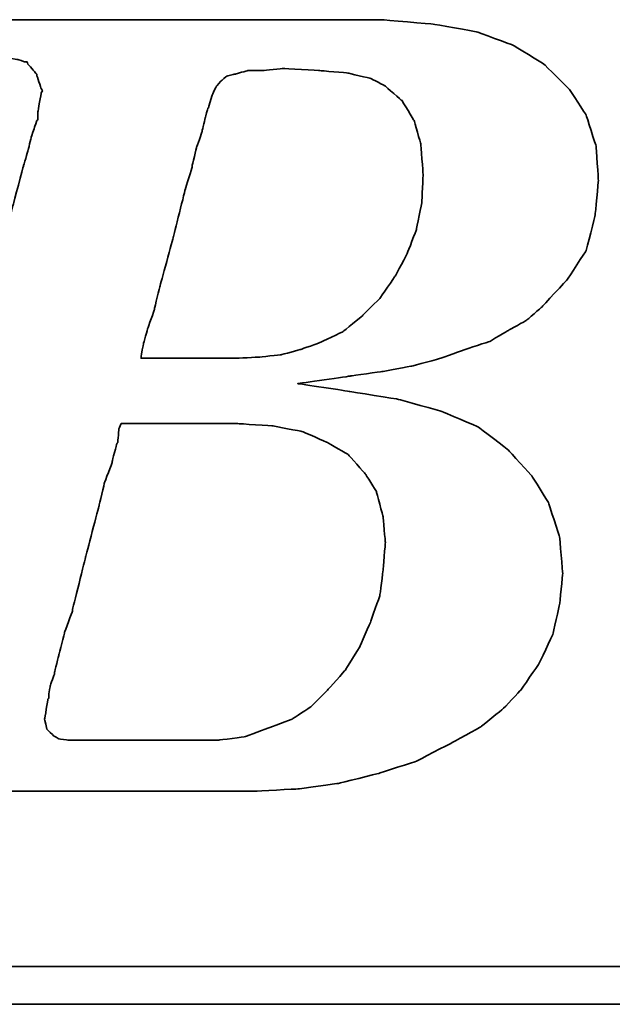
# Model space of a CAD drawing. Header units: inches. Extents: x 22 to 421, y 72 to 311.
# Tile 31 of 48: x 342.38 to 346.02, y 201.56 to 207.59. Entities that reach past the tile are written whole.
import ezdxf

# ---------------------------------------------------------------- set-up
doc = ezdxf.new("R2010")
doc.units = ezdxf.units.IN
doc.header["$LTSCALE"] = 0.4
doc.layers.add('DIM', color=4, linetype='Continuous')
doc.layers.add('layer 1', color=7, linetype='Continuous')

# ---------------------------------------------------------------- blocks, each defined once
blk = doc.blocks.new('TBI MOTION logo(完整正式版)')
at = {"layer": 'layer 1', "color": 22, "lineweight": 35}
for points, knots in [([(-64.65375, -6.86375), (-64.65375, -6.86375), (-64.84375, -7.29625), (-64.84375, -7.29625), (-64.84375, -7.29625), (-64.84375, -7.29625), (-64.86875, -7.34375), (-64.86875, -7.34375), (-64.86875, -7.34375), (-64.86875, -7.34375), (-64.86875, -7.36875), (-64.86875, -7.36875), (-64.86875, -7.36875), (-64.86875, -7.36875), (-65.15375, -7.65375), (-65.15375, -7.65375), (-65.15375, -7.65375), (-65.15375, -7.65375), (-65.17875, -7.65375), (-65.17875, -7.65375), (-65.17875, -7.65375), (-65.17875, -7.65375), (-65.20375, -7.67875), (-65.20375, -7.67875), (-65.20375, -7.67875), (-65.20375, -7.67875), (-65.58875, -7.87125), (-65.58875, -7.87125), (-65.58875, -7.87125), (-65.58875, -7.87125), (-65.63375, -7.87125), (-65.63375, -7.87125), (-65.63375, -7.87125), (-65.63375, -7.87125), (-65.65875, -7.89375), (-65.65875, -7.89375), (-65.65875, -7.89375), (-65.65875, -7.89375), (-66.09375, -7.94375), (-66.09375, -7.94375), (-66.09375, -7.94375), (-66.09375, -7.94375), (-66.11375, -7.94375), (-66.11375, -7.94375), (-66.11375, -7.94375), (-66.11375, -7.94375), (-66.16375, -7.94375), (-66.16375, -7.94375), (-66.16375, -7.94375), (-66.16375, -7.94375), (-66.30875, -7.94375), (-66.30875, -7.94375), (-66.30875, -7.94375), (-66.30875, -7.94375), (-66.69375, -7.94375), (-66.69375, -7.94375), (-66.69375, -7.94375), (-66.69375, -7.94375), (-67.07375, -7.94375), (-67.07375, -7.94375), (-67.07375, -7.94375), (-67.07375, -7.94375), (-67.12375, -7.94375), (-67.12375, -7.94375), (-67.12375, -7.94375), (-67.12375, -7.94375), (-67.12375, -7.96625), (-67.12375, -7.96625), (-67.12375, -7.96625), (-67.12375, -7.96625), (-67.14875, -7.99125), (-67.14875, -7.99125), (-67.14875, -7.99125), (-67.14875, -7.99125), (-67.24375, -8.34875), (-67.24375, -8.34875), (-67.24375, -8.34875), (-67.24375, -8.34875), (-67.31375, -8.68625), (-67.31375, -8.68625), (-67.31375, -8.68625), (-67.31375, -8.68625), (-67.26875, -8.68625), (-67.26875, -8.68625), (-67.26875, -8.68625), (-67.26875, -8.68625), (-67.07375, -8.68625), (-67.07375, -8.68625), (-67.07375, -8.68625), (-67.07375, -8.68625), (-66.54875, -8.68625), (-66.54875, -8.68625), (-66.54875, -8.68625), (-66.54875, -8.68625), (-65.82625, -8.68625), (-65.82625, -8.68625), (-65.82625, -8.68625), (-65.82625, -8.68625), (-65.01375, -8.68625), (-65.01375, -8.68625), (-65.01375, -8.68625), (-65.01375, -8.68625), (-64.05375, -8.68625), (-64.05375, -8.68625), (-64.05375, -8.68625), (-64.05375, -8.68625), (-62.08375, -8.68625), (-62.08375, -8.68625), (-62.08375, -8.68625), (-62.08375, -8.68625), (-60.06875, -8.68625), (-60.06875, -8.68625), (-60.06875, -8.68625), (-60.06875, -8.68625), (-59.10875, -8.68625), (-59.10875, -8.68625), (-59.10875, -8.68625), (-59.10875, -8.68625), (-58.29375, -8.68625), (-58.29375, -8.68625), (-58.29375, -8.68625), (-58.29375, -8.68625), (-57.57375, -8.68625), (-57.57375, -8.68625), (-57.57375, -8.68625), (-57.57375, -8.68625), (-57.04875, -8.68625), (-57.04875, -8.68625), (-57.04875, -8.68625), (-57.04875, -8.68625), (-56.85375, -8.68625), (-56.85375, -8.68625), (-56.85375, -8.68625), (-56.85375, -8.68625), (-56.70875, -8.68625), (-56.70875, -8.68625), (-56.70875, -8.68625), (-56.70875, -8.68625), (-56.61375, -8.68625), (-56.61375, -8.68625), (-56.61375, -8.68625), (-56.61375, -8.68625), (-56.56875, -8.68625), (-56.56875, -8.68625), (-56.56875, -8.68625), (-56.56875, -8.68625), (-55.65375, -8.63875), (-55.65375, -8.63875), (-55.65375, -8.63875), (-55.65375, -8.63875), (-54.76875, -8.51875), (-54.76875, -8.51875), (-54.76875, -8.51875), (-54.76875, -8.51875), (-53.90375, -8.30375), (-53.90375, -8.30375), (-53.90375, -8.30375), (-53.90375, -8.30375), (-53.08875, -8.03875), (-53.08875, -8.03875), (-53.08875, -8.03875), (-53.08875, -8.03875), (-52.34375, -7.65375), (-52.34375, -7.65375), (-52.34375, -7.65375), (-52.34375, -7.65375), (-51.69875, -7.29625), (-51.69875, -7.29625), (-51.69875, -7.29625), (-51.69875, -7.29625), (-51.21875, -6.91125), (-51.21875, -6.91125), (-51.21875, -6.91125), (-51.21875, -6.91125), (-50.83375, -6.50375), (-50.83375, -6.50375), (-50.83375, -6.50375), (-50.83375, -6.50375), (-50.44875, -5.94875), (-50.44875, -5.94875), (-50.44875, -5.94875), (-50.44875, -5.94875), (-50.13875, -5.30375), (-50.13875, -5.30375), (-50.13875, -5.30375), (-50.13875, -5.30375), (-49.99375, -4.65375), (-49.99375, -4.65375), (-49.99375, -4.65375), (-49.99375, -4.65375), (-49.92375, -3.98375), (-49.92375, -3.98375), (-49.92375, -3.98375), (-49.92375, -3.98375), (-49.99375, -3.19374), (-49.99375, -3.19374), (-49.99375, -3.19374), (-49.99375, -3.19374), (-50.23374, -2.44874), (-50.23374, -2.44874), (-50.23374, -2.44874), (-50.23374, -2.44874), (-50.59375, -1.87374), (-50.59375, -1.87374), (-50.59375, -1.87374), (-50.59375, -1.87374), (-51.09875, -1.31874), (-51.09875, -1.31874), (-51.09875, -1.31874), (-51.09875, -1.31874), (-51.74375, -0.81875), (-51.74375, -0.81875), (-51.74375, -0.81875), (-51.74375, -0.81875), (-52.53875, -0.48125), (-52.53875, -0.48125), (-52.53875, -0.48125), (-52.53875, -0.48125), (-53.47375, -0.21875), (-53.47375, -0.21875), (-53.47375, -0.21875), (-53.47375, -0.21875), (-54.52875, -0.04874), (-54.52875, -0.04874), (-54.52875, -0.04874), (-54.52875, -0.04874), (-55.65375, 0.12125), (-55.65375, 0.12125), (-55.65375, 0.12125), (-55.65375, 0.12125), (-54.50375, 0.28624), (-54.50375, 0.28624), (-54.50375, 0.28624), (-54.50375, 0.28624), (-53.83375, 0.38124), (-53.83375, 0.38124), (-53.83375, 0.38124), (-53.83375, 0.38124), (-53.18375, 0.50125), (-53.18375, 0.50125), (-53.18375, 0.50125), (-53.18375, 0.50125), (-52.55875, 0.66874), (-52.55875, 0.66874), (-52.55875, 0.66874), (-52.55875, 0.66874), (-52.03375, 0.86124), (-52.03375, 0.86124), (-52.03375, 0.86124), (-52.03375, 0.86124), (-51.50374, 1.03124), (-51.50374, 1.03124), (-51.50374, 1.03124), (-51.50374, 1.03124), (-51.09875, 1.27125), (-51.09875, 1.27125), (-51.09875, 1.27125), (-51.09875, 1.27125), (-50.71375, 1.48624), (-50.71375, 1.48624), (-50.71375, 1.48624), (-50.71375, 1.48624), (-50.37625, 1.77625), (-50.37625, 1.77625), (-50.37625, 1.77625), (-50.37625, 1.77625), (-49.82375, 2.37625), (-49.82375, 2.37625), (-49.82375, 2.37625), (-49.82375, 2.37625), (-49.41875, 2.99625), (-49.41875, 2.99625), (-49.41875, 2.99625), (-49.41875, 2.99625), (-49.22375, 3.76625), (-49.22375, 3.76625), (-49.22375, 3.76625), (-49.22375, 3.76625), (-49.15375, 4.50874), (-49.15375, 4.50874), (-49.15375, 4.50874), (-49.15375, 4.50874), (-49.20375, 5.25125), (-49.20375, 5.25125), (-49.20375, 5.25125), (-49.20375, 5.25125), (-49.41875, 5.92625), (-49.41875, 5.92625), (-49.41875, 5.92625), (-49.41875, 5.92625), (-49.77875, 6.47625), (-49.77875, 6.47625), (-49.77875, 6.47625), (-49.77875, 6.47625), (-50.33125, 7.02624), (-50.33125, 7.02624), (-50.33125, 7.02624), (-50.33125, 7.02624), (-51.00125, 7.43625), (-51.00125, 7.43625), (-51.00125, 7.43625), (-51.00125, 7.43625), (-51.79375, 7.72625), (-51.79375, 7.72625), (-51.79375, 7.72625), (-51.79375, 7.72625), (-52.72875, 7.89124), (-52.72875, 7.89124), (-52.72875, 7.89124), (-52.72875, 7.89124), (-53.83375, 7.98625), (-53.83375, 7.98625), (-53.83375, 7.98625), (-53.83375, 7.98625), (-53.92875, 7.98625), (-53.92875, 7.98625), (-53.92875, 7.98625), (-53.92875, 7.98625), (-54.26375, 7.98625), (-54.26375, 7.98625), (-54.26375, 7.98625), (-54.26375, 7.98625), (-54.74375, 7.98625), (-54.74375, 7.98625), (-54.74375, 7.98625), (-54.74375, 7.98625), (-55.36875, 7.98625), (-55.36875, 7.98625), (-55.36875, 7.98625), (-55.36875, 7.98625), (-56.13375, 7.98625), (-56.13375, 7.98625), (-56.13375, 7.98625), (-56.13375, 7.98625), (-56.94875, 7.98625), (-56.94875, 7.98625), (-56.94875, 7.98625), (-56.94875, 7.98625), (-58.77625, 7.98625), (-58.77625, 7.98625), (-58.77625, 7.98625), (-58.77625, 7.98625), (-60.59875, 7.98625), (-60.59875, 7.98625), (-60.59875, 7.98625), (-60.59875, 7.98625), (-61.41375, 7.98625), (-61.41375, 7.98625), (-61.41375, 7.98625), (-61.41375, 7.98625), (-62.17875, 7.98625), (-62.17875, 7.98625), (-62.17875, 7.98625), (-62.17875, 7.98625), (-62.80375, 7.98625), (-62.80375, 7.98625), (-62.80375, 7.98625), (-62.80375, 7.98625), (-63.30625, 7.98625), (-63.30625, 7.98625), (-63.30625, 7.98625), (-63.30625, 7.98625), (-63.57375, 7.98625), (-63.57375, 7.98625), (-63.57375, 7.98625), (-63.57375, 7.98625), (-63.57375, 7.96375), (-63.57375, 7.96375), (-63.57375, 7.96375), (-63.57375, 7.96375), (-63.59875, 7.94125), (-63.59875, 7.94125), (-63.59875, 7.94125), (-63.59875, 7.94125), (-63.69375, 7.55625), (-63.69375, 7.55625), (-63.69375, 7.55625), (-63.69375, 7.55625), (-63.76375, 7.24624), (-63.76375, 7.24624), (-63.76375, 7.24624), (-63.76375, 7.24624), (-63.23875, 7.24624), (-63.23875, 7.24624), (-63.23875, 7.24624), (-63.23875, 7.24624), (-62.75875, 7.24624), (-62.75875, 7.24624), (-62.75875, 7.24624), (-62.75875, 7.24624), (-62.61125, 7.24624), (-62.61125, 7.24624), (-62.61125, 7.24624), (-62.61125, 7.24624), (-62.56625, 7.24624), (-62.56625, 7.24624), (-62.56625, 7.24624), (-62.56625, 7.24624), (-62.22875, 7.24624), (-62.22875, 7.24624), (-62.22875, 7.24624), (-62.22875, 7.24624), (-62.20375, 7.24624), (-62.20375, 7.24624), (-62.20375, 7.24624), (-62.20375, 7.24624), (-62.17875, 7.21875), (-62.17875, 7.21875), (-62.17875, 7.21875), (-62.17875, 7.21875), (-61.96375, 7.17125), (-61.96375, 7.17125), (-61.96375, 7.17125), (-61.96375, 7.17125), (-61.72375, 7.12624), (-61.72375, 7.12624), (-61.72375, 7.12624), (-61.72375, 7.12624), (-61.70375, 7.12624), (-61.70375, 7.12624), (-61.70375, 7.12624), (-61.70375, 7.12624), (-61.55875, 7.07624), (-61.55875, 7.07624), (-61.55875, 7.07624), (-61.55875, 7.07624), (-61.50875, 7.07624), (-61.50875, 7.07624), (-61.50875, 7.07624), (-61.50875, 7.07624), (-61.48375, 7.02624), (-61.48375, 7.02624), (-61.48375, 7.02624), (-61.48375, 7.02624), (-61.31875, 6.83375), (-61.31875, 6.83375), (-61.31875, 6.83375), (-61.31875, 6.83375), (-61.29375, 6.81125), (-61.29375, 6.81125), (-61.29375, 6.81125), (-61.29375, 6.81125), (-61.29375, 6.78625), (-61.29375, 6.78625), (-61.29375, 6.78625), (-61.29375, 6.78625), (-61.19875, 6.50124), (-61.19875, 6.50124), (-61.19875, 6.50124), (-61.19875, 6.50124), (-61.17375, 6.45124), (-61.17375, 6.45124), (-61.17375, 6.45124), (-61.17375, 6.45124), (-61.19875, 6.40625), (-61.19875, 6.40625), (-61.19875, 6.40625), (-61.19875, 6.40625), (-61.26875, 5.99624), (-61.26875, 5.99624), (-61.26875, 5.99624), (-61.26875, 5.99624), (-61.26875, 5.85125), (-61.26875, 5.85125), (-61.26875, 5.85125), (-61.26875, 5.85125), (-61.26875, 5.82625), (-61.26875, 5.82625), (-61.26875, 5.82625), (-61.26875, 5.82625), (-61.29375, 5.80625), (-61.29375, 5.80625), (-61.29375, 5.80625), (-61.29375, 5.80625), (-61.34125, 5.66125), (-61.34125, 5.66125), (-61.34125, 5.66125), (-61.34125, 5.66125), (-61.41375, 5.44625), (-61.41375, 5.44625), (-61.41375, 5.44625), (-61.41375, 5.44625), (-61.48375, 5.15625), (-61.48375, 5.15625), (-61.48375, 5.15625), (-61.48375, 5.15625), (-61.58375, 4.82124), (-61.58375, 4.82124), (-61.58375, 4.82124), (-61.58375, 4.82124), (-61.79875, 4.00375), (-61.79875, 4.00375), (-61.79875, 4.00375), (-61.79875, 4.00375), (-62.05875, 2.99625), (-62.05875, 2.99625), (-62.05875, 2.99625), (-62.05875, 2.99625), (-62.34875, 1.91625), (-62.34875, 1.91625), (-62.34875, 1.91625), (-62.34875, 1.91625), (-62.97375, -0.41124), (-62.97375, -0.41124), (-62.97375, -0.41124), (-62.97375, -0.41124), (-63.59875, -2.75875), (-63.59875, -2.75875), (-63.59875, -2.75875), (-63.59875, -2.75875), (-63.88375, -3.86374), (-63.88375, -3.86374), (-63.88375, -3.86374), (-63.88375, -3.86374), (-64.14875, -4.82374), (-64.14875, -4.82374), (-64.14875, -4.82374), (-64.14875, -4.82374), (-64.36375, -5.64125), (-64.36375, -5.64125), (-64.36375, -5.64125), (-64.36375, -5.64125), (-64.43625, -5.97625), (-64.43625, -5.97625), (-64.43625, -5.97625), (-64.43625, -5.97625), (-64.50875, -6.28625), (-64.50875, -6.28625), (-64.50875, -6.28625), (-64.50875, -6.28625), (-64.50875, -6.30875), (-64.50875, -6.30875), (-64.50875, -6.30875), (-64.50875, -6.30875), (-64.57875, -6.50375), (-64.57875, -6.50375), (-64.57875, -6.50375), (-64.57875, -6.50375), (-64.62875, -6.69625), (-64.62875, -6.69625), (-64.62875, -6.69625), (-64.62875, -6.69625), (-64.62875, -6.76875), (-64.62875, -6.76875), (-64.62875, -6.76875), (-64.62875, -6.76875), (-64.62875, -6.81375), (-64.62875, -6.81375), (-64.62875, -6.81375), (-64.62875, -6.81375), (-64.62875, -6.83875), (-64.62875, -6.83875), (-64.62875, -6.83875), (-64.62875, -6.83875), (-64.65375, -6.86375), (-64.65375, -6.86375)], [0, 0, 0, 0, 0.00719424, 0.00719424, 0.00719424, 0.00719425, 0.01438849, 0.01438849, 0.01438849, 0.0143885, 0.02158273, 0.02158273, 0.02158273, 0.02158274, 0.02877698, 0.02877698, 0.02877698, 0.02877699, 0.03597122, 0.03597122, 0.03597122, 0.03597123, 0.04316547, 0.04316547, 0.04316547, 0.04316548, 0.05035971, 0.05035971, 0.05035971, 0.05035972, 0.05755396, 0.05755396, 0.05755396, 0.05755397, 0.0647482, 0.0647482, 0.0647482, 0.06474821, 0.07194245, 0.07194245, 0.07194245, 0.07194246, 0.07913669, 0.07913669, 0.07913669, 0.0791367, 0.08633094, 0.08633094, 0.08633094, 0.08633095, 0.09352518, 0.09352518, 0.09352518, 0.09352519, 0.10071942, 0.10071942, 0.10071942, 0.10071943, 0.10791367, 0.10791367, 0.10791367, 0.10791368, 0.11510791, 0.11510791, 0.11510791, 0.11510792, 0.12230216, 0.12230216, 0.12230216, 0.12230217, 0.1294964, 0.1294964, 0.1294964, 0.12949641, 0.13669065, 0.13669065, 0.13669065, 0.13669066, 0.14388489, 0.14388489, 0.14388489, 0.1438849, 0.15107914, 0.15107914, 0.15107914, 0.15107915, 0.15827338, 0.15827338, 0.15827338, 0.15827339, 0.16546763, 0.16546763, 0.16546763, 0.16546764, 0.17266187, 0.17266187, 0.17266187, 0.17266188, 0.17985612, 0.17985612, 0.17985612, 0.17985613, 0.18705036, 0.18705036, 0.18705036, 0.18705037, 0.1942446, 0.1942446, 0.1942446, 0.19424461, 0.20143885, 0.20143885, 0.20143885, 0.20143886, 0.20863309, 0.20863309, 0.20863309, 0.2086331, 0.21582734, 0.21582734, 0.21582734, 0.21582735, 0.22302158, 0.22302158, 0.22302158, 0.22302159, 0.23021583, 0.23021583, 0.23021583, 0.23021584, 0.23741007, 0.23741007, 0.23741007, 0.23741008, 0.24460432, 0.24460432, 0.24460432, 0.24460433, 0.25179856, 0.25179856, 0.25179856, 0.25179857, 0.25899281, 0.25899281, 0.25899281, 0.25899282, 0.26618705, 0.26618705, 0.26618705, 0.26618706, 0.27338129, 0.27338129, 0.27338129, 0.2733813, 0.28057554, 0.28057554, 0.28057554, 0.28057555, 0.28776978, 0.28776978, 0.28776978, 0.28776979, 0.29496403, 0.29496403, 0.29496403, 0.29496404, 0.30215827, 0.30215827, 0.30215827, 0.30215828, 0.30935252, 0.30935252, 0.30935252, 0.30935253, 0.31654676, 0.31654676, 0.31654676, 0.31654677, 0.32374101, 0.32374101, 0.32374101, 0.32374102, 0.33093525, 0.33093525, 0.33093525, 0.33093526, 0.3381295, 0.3381295, 0.3381295, 0.33812951, 0.34532374, 0.34532374, 0.34532374, 0.34532375, 0.35251799, 0.35251799, 0.35251799, 0.352518, 0.35971223, 0.35971223, 0.35971223, 0.35971224, 0.36690647, 0.36690647, 0.36690647, 0.36690648, 0.37410072, 0.37410072, 0.37410072, 0.37410073, 0.38129496, 0.38129496, 0.38129496, 0.38129497, 0.38848921, 0.38848921, 0.38848921, 0.38848922, 0.39568345, 0.39568345, 0.39568345, 0.39568346, 0.4028777, 0.4028777, 0.4028777, 0.40287771, 0.41007194, 0.41007194, 0.41007194, 0.41007195, 0.41726619, 0.41726619, 0.41726619, 0.4172662, 0.42446043, 0.42446043, 0.42446043, 0.42446044, 0.43165468, 0.43165468, 0.43165468, 0.43165469, 0.43884892, 0.43884892, 0.43884892, 0.43884893, 0.44604317, 0.44604317, 0.44604317, 0.44604318, 0.45323741, 0.45323741, 0.45323741, 0.45323742, 0.46043165, 0.46043165, 0.46043165, 0.46043166, 0.4676259, 0.4676259, 0.4676259, 0.46762591, 0.47482014, 0.47482014, 0.47482014, 0.47482015, 0.48201439, 0.48201439, 0.48201439, 0.4820144, 0.48920863, 0.48920863, 0.48920863, 0.48920864, 0.49640288, 0.49640288, 0.49640288, 0.49640289, 0.50359712, 0.50359712, 0.50359712, 0.50359713, 0.51079137, 0.51079137, 0.51079137, 0.51079138, 0.51798561, 0.51798561, 0.51798561, 0.51798562, 0.52517986, 0.52517986, 0.52517986, 0.52517987, 0.5323741, 0.5323741, 0.5323741, 0.53237411, 0.53956835, 0.53956835, 0.53956835, 0.53956836, 0.54676259, 0.54676259, 0.54676259, 0.5467626, 0.55395683, 0.55395683, 0.55395683, 0.55395684, 0.56115108, 0.56115108, 0.56115108, 0.56115109, 0.56834532, 0.56834532, 0.56834532, 0.56834533, 0.57553957, 0.57553957, 0.57553957, 0.57553958, 0.58273381, 0.58273381, 0.58273381, 0.58273382, 0.58992806, 0.58992806, 0.58992806, 0.58992807, 0.5971223, 0.5971223, 0.5971223, 0.59712231, 0.60431655, 0.60431655, 0.60431655, 0.60431656, 0.61151079, 0.61151079, 0.61151079, 0.6115108, 0.61870504, 0.61870504, 0.61870504, 0.61870505, 0.62589928, 0.62589928, 0.62589928, 0.62589929, 0.63309353, 0.63309353, 0.63309353, 0.63309354, 0.64028777, 0.64028777, 0.64028777, 0.64028778, 0.64748201, 0.64748201, 0.64748201, 0.64748202, 0.65467626, 0.65467626, 0.65467626, 0.65467627, 0.6618705, 0.6618705, 0.6618705, 0.66187051, 0.66906475, 0.66906475, 0.66906475, 0.66906476, 0.67625899, 0.67625899, 0.67625899, 0.676259, 0.68345324, 0.68345324, 0.68345324, 0.68345325, 0.69064748, 0.69064748, 0.69064748, 0.69064749, 0.69784173, 0.69784173, 0.69784173, 0.69784174, 0.70503597, 0.70503597, 0.70503597, 0.70503598, 0.71223022, 0.71223022, 0.71223022, 0.71223023, 0.71942446, 0.71942446, 0.71942446, 0.71942447, 0.72661871, 0.72661871, 0.72661871, 0.72661872, 0.73381295, 0.73381295, 0.73381295, 0.73381296, 0.74100719, 0.74100719, 0.74100719, 0.7410072, 0.74820144, 0.74820144, 0.74820144, 0.74820145, 0.75539568, 0.75539568, 0.75539568, 0.75539569, 0.76258993, 0.76258993, 0.76258993, 0.76258994, 0.76978417, 0.76978417, 0.76978417, 0.76978418, 0.77697842, 0.77697842, 0.77697842, 0.77697843, 0.78417266, 0.78417266, 0.78417266, 0.78417267, 0.79136691, 0.79136691, 0.79136691, 0.79136692, 0.79856115, 0.79856115, 0.79856115, 0.79856116, 0.8057554, 0.8057554, 0.8057554, 0.80575541, 0.81294964, 0.81294964, 0.81294964, 0.81294965, 0.82014388, 0.82014388, 0.82014388, 0.82014389, 0.82733813, 0.82733813, 0.82733813, 0.82733814, 0.83453237, 0.83453237, 0.83453237, 0.83453238, 0.84172662, 0.84172662, 0.84172662, 0.84172663, 0.84892086, 0.84892086, 0.84892086, 0.84892087, 0.85611511, 0.85611511, 0.85611511, 0.85611512, 0.86330935, 0.86330935, 0.86330935, 0.86330936, 0.8705036, 0.8705036, 0.8705036, 0.87050361, 0.87769784, 0.87769784, 0.87769784, 0.87769785, 0.88489209, 0.88489209, 0.88489209, 0.8848921, 0.89208633, 0.89208633, 0.89208633, 0.89208634, 0.89928058, 0.89928058, 0.89928058, 0.89928059, 0.90647482, 0.90647482, 0.90647482, 0.90647483, 0.91366906, 0.91366906, 0.91366906, 0.91366907, 0.92086331, 0.92086331, 0.92086331, 0.92086332, 0.92805755, 0.92805755, 0.92805755, 0.92805756, 0.9352518, 0.9352518, 0.9352518, 0.93525181, 0.94244604, 0.94244604, 0.94244604, 0.94244605, 0.94964029, 0.94964029, 0.94964029, 0.9496403, 0.95683453, 0.95683453, 0.95683453, 0.95683454, 0.96402878, 0.96402878, 0.96402878, 0.96402879, 0.97122302, 0.97122302, 0.97122302, 0.97122303, 0.97841727, 0.97841727, 0.97841727, 0.97841728, 0.98561151, 0.98561151, 0.98561151, 0.98561152, 0.99280576, 0.99280576, 0.99280576, 0.99280577, 1, 1, 1, 1]), ([(-57.50375, 6.35625), (-57.50375, 6.35625), (-57.57375, 6.11625), (-57.57375, 6.11625), (-57.57375, 6.11625), (-57.57375, 6.11625), (-57.57375, 6.09125), (-57.57375, 6.09125), (-57.57375, 6.09125), (-57.57375, 6.09125), (-57.59875, 6.06625), (-57.59875, 6.06625), (-57.59875, 6.06625), (-57.59875, 6.06625), (-57.64875, 5.87625), (-57.64875, 5.87625), (-57.64875, 5.87625), (-57.64875, 5.87625), (-57.71875, 5.58875), (-57.71875, 5.58875), (-57.71875, 5.58875), (-57.71875, 5.58875), (-57.71875, 5.56625), (-57.71875, 5.56625), (-57.71875, 5.56625), (-57.71875, 5.56625), (-57.83875, 5.23125), (-57.83875, 5.23125), (-57.83875, 5.23125), (-57.83875, 5.23125), (-57.93625, 4.82124), (-57.93625, 4.82124), (-57.93625, 4.82124), (-57.93625, 4.82124), (-57.93625, 4.79624), (-57.93625, 4.79624), (-57.93625, 4.79624), (-57.93625, 4.79624), (-58.07875, 4.34125), (-58.07875, 4.34125), (-58.07875, 4.34125), (-58.07875, 4.34125), (-58.34375, 3.28625), (-58.34375, 3.28625), (-58.34375, 3.28625), (-58.34375, 3.28625), (-58.62875, 2.23124), (-58.62875, 2.23124), (-58.62875, 2.23124), (-58.62875, 2.23124), (-58.74875, 1.75125), (-58.74875, 1.75125), (-58.74875, 1.75125), (-58.74875, 1.75125), (-58.74875, 1.72625), (-58.74875, 1.72625), (-58.74875, 1.72625), (-58.74875, 1.72625), (-58.89375, 1.31625), (-58.89375, 1.31625), (-58.89375, 1.31625), (-58.89375, 1.31625), (-58.98875, 0.98124), (-58.98875, 0.98124), (-58.98875, 0.98124), (-58.98875, 0.98124), (-59.03875, 0.71625), (-59.03875, 0.71625), (-59.03875, 0.71625), (-59.03875, 0.71625), (-59.03875, 0.66874), (-59.03875, 0.66874), (-59.03875, 0.66874), (-59.03875, 0.66874), (-58.91875, 0.66874), (-58.91875, 0.66874), (-58.91875, 0.66874), (-58.91875, 0.66874), (-58.53375, 0.66874), (-58.53375, 0.66874), (-58.53375, 0.66874), (-58.53375, 0.66874), (-58.10375, 0.66874), (-58.10375, 0.66874), (-58.10375, 0.66874), (-58.10375, 0.66874), (-57.66875, 0.66874), (-57.66875, 0.66874), (-57.66875, 0.66874), (-57.66875, 0.66874), (-57.33375, 0.66874), (-57.33375, 0.66874), (-57.33375, 0.66874), (-57.33375, 0.66874), (-57.09375, 0.66874), (-57.09375, 0.66874), (-57.09375, 0.66874), (-57.09375, 0.66874), (-56.99875, 0.66874), (-56.99875, 0.66874), (-56.99875, 0.66874), (-56.99875, 0.66874), (-56.49375, 0.69374), (-56.49375, 0.69374), (-56.49375, 0.69374), (-56.49375, 0.69374), (-56.01375, 0.74374), (-56.01375, 0.74374), (-56.01375, 0.74374), (-56.01375, 0.74374), (-55.58375, 0.86124), (-55.58375, 0.86124), (-55.58375, 0.86124), (-55.58375, 0.86124), (-55.17375, 1.00624), (-55.17375, 1.00624), (-55.17375, 1.00624), (-55.17375, 1.00624), (-54.67375, 1.24625), (-54.67375, 1.24625), (-54.67375, 1.24625), (-54.67375, 1.24625), (-54.26375, 1.58124), (-54.26375, 1.58124), (-54.26375, 1.58124), (-54.26375, 1.58124), (-53.87875, 1.96374), (-53.87875, 1.96374), (-53.87875, 1.96374), (-53.87875, 1.96374), (-53.54375, 2.44625), (-53.54375, 2.44625), (-53.54375, 2.44625), (-53.54375, 2.44625), (-53.27875, 2.95125), (-53.27875, 2.95125), (-53.27875, 2.95125), (-53.27875, 2.95125), (-53.08875, 3.45124), (-53.08875, 3.45124), (-53.08875, 3.45124), (-53.08875, 3.45124), (-52.96875, 4.05124), (-52.96875, 4.05124), (-52.96875, 4.05124), (-52.96875, 4.05124), (-52.94375, 4.65125), (-52.94375, 4.65125), (-52.94375, 4.65125), (-52.94375, 4.65125), (-52.99375, 5.30125), (-52.99375, 5.30125), (-52.99375, 5.30125), (-52.99375, 5.30125), (-53.13875, 5.80625), (-53.13875, 5.80625), (-53.13875, 5.80625), (-53.13875, 5.80625), (-53.39875, 6.23625), (-53.39875, 6.23625), (-53.39875, 6.23625), (-53.39875, 6.23625), (-53.75875, 6.54875), (-53.75875, 6.54875), (-53.75875, 6.54875), (-53.75875, 6.54875), (-54.07375, 6.71625), (-54.07375, 6.71625), (-54.07375, 6.71625), (-54.07375, 6.71625), (-54.57375, 6.83375), (-54.57375, 6.83375), (-54.57375, 6.83375), (-54.57375, 6.83375), (-55.17375, 6.88625), (-55.17375, 6.88625), (-55.17375, 6.88625), (-55.17375, 6.88625), (-55.96875, 6.93125), (-55.96875, 6.93125), (-55.96875, 6.93125), (-55.96875, 6.93125), (-56.39875, 6.88625), (-56.39875, 6.88625), (-56.39875, 6.88625), (-56.39875, 6.88625), (-56.42125, 6.88625), (-56.42125, 6.88625), (-56.42125, 6.88625), (-56.42125, 6.88625), (-56.73375, 6.88625), (-56.73375, 6.88625), (-56.73375, 6.88625), (-56.73375, 6.88625), (-56.99875, 6.81125), (-56.99875, 6.81125), (-56.99875, 6.81125), (-56.99875, 6.81125), (-57.02375, 6.81125), (-57.02375, 6.81125), (-57.02375, 6.81125), (-57.02375, 6.81125), (-57.18875, 6.76625), (-57.18875, 6.76625), (-57.18875, 6.76625), (-57.18875, 6.76625), (-57.30875, 6.66625), (-57.30875, 6.66625), (-57.30875, 6.66625), (-57.30875, 6.66625), (-57.40875, 6.54875), (-57.40875, 6.54875), (-57.40875, 6.54875), (-57.40875, 6.54875), (-57.50375, 6.35625), (-57.50375, 6.35625)], [0, 0, 0, 0, 0.01851852, 0.01851852, 0.01851852, 0.01851853, 0.03703704, 0.03703704, 0.03703704, 0.03703705, 0.05555556, 0.05555556, 0.05555556, 0.05555557, 0.07407407, 0.07407407, 0.07407407, 0.07407408, 0.09259259, 0.09259259, 0.09259259, 0.0925926, 0.11111111, 0.11111111, 0.11111111, 0.11111112, 0.12962963, 0.12962963, 0.12962963, 0.12962964, 0.14814815, 0.14814815, 0.14814815, 0.14814816, 0.16666667, 0.16666667, 0.16666667, 0.16666668, 0.18518519, 0.18518519, 0.18518519, 0.1851852, 0.2037037, 0.2037037, 0.2037037, 0.20370371, 0.22222222, 0.22222222, 0.22222222, 0.22222223, 0.24074074, 0.24074074, 0.24074074, 0.24074075, 0.25925926, 0.25925926, 0.25925926, 0.25925927, 0.27777778, 0.27777778, 0.27777778, 0.27777779, 0.2962963, 0.2962963, 0.2962963, 0.29629631, 0.31481481, 0.31481481, 0.31481481, 0.31481482, 0.33333333, 0.33333333, 0.33333333, 0.33333334, 0.35185185, 0.35185185, 0.35185185, 0.35185186, 0.37037037, 0.37037037, 0.37037037, 0.37037038, 0.38888889, 0.38888889, 0.38888889, 0.3888889, 0.40740741, 0.40740741, 0.40740741, 0.40740742, 0.42592593, 0.42592593, 0.42592593, 0.42592594, 0.44444444, 0.44444444, 0.44444444, 0.44444445, 0.46296296, 0.46296296, 0.46296296, 0.46296297, 0.48148148, 0.48148148, 0.48148148, 0.48148149, 0.5, 0.5, 0.5, 0.50000001, 0.51851852, 0.51851852, 0.51851852, 0.51851853, 0.53703704, 0.53703704, 0.53703704, 0.53703705, 0.55555556, 0.55555556, 0.55555556, 0.55555557, 0.57407407, 0.57407407, 0.57407407, 0.57407408, 0.59259259, 0.59259259, 0.59259259, 0.5925926, 0.61111111, 0.61111111, 0.61111111, 0.61111112, 0.62962963, 0.62962963, 0.62962963, 0.62962964, 0.64814815, 0.64814815, 0.64814815, 0.64814816, 0.66666667, 0.66666667, 0.66666667, 0.66666668, 0.68518519, 0.68518519, 0.68518519, 0.6851852, 0.7037037, 0.7037037, 0.7037037, 0.70370371, 0.72222222, 0.72222222, 0.72222222, 0.72222223, 0.74074074, 0.74074074, 0.74074074, 0.74074075, 0.75925926, 0.75925926, 0.75925926, 0.75925927, 0.77777778, 0.77777778, 0.77777778, 0.77777779, 0.7962963, 0.7962963, 0.7962963, 0.79629631, 0.81481481, 0.81481481, 0.81481481, 0.81481482, 0.83333333, 0.83333333, 0.83333333, 0.83333334, 0.85185185, 0.85185185, 0.85185185, 0.85185186, 0.87037037, 0.87037037, 0.87037037, 0.87037038, 0.88888889, 0.88888889, 0.88888889, 0.8888889, 0.90740741, 0.90740741, 0.90740741, 0.90740742, 0.92592593, 0.92592593, 0.92592593, 0.92592594, 0.94444444, 0.94444444, 0.94444444, 0.94444445, 0.96296296, 0.96296296, 0.96296296, 0.96296297, 0.98148148, 0.98148148, 0.98148148, 0.98148149, 1, 1, 1, 1]), ([(-61.03125, -6.57375), (-61.03125, -6.57375), (-61.03125, -6.67125), (-61.03125, -6.67125), (-61.03125, -6.67125), (-61.03125, -6.67125), (-61.05375, -6.69625), (-61.05375, -6.69625), (-61.05375, -6.69625), (-61.05375, -6.69625), (-61.12375, -7.12875), (-61.12375, -7.12875), (-61.12375, -7.12875), (-61.12375, -7.12875), (-61.07875, -7.34375), (-61.07875, -7.34375), (-61.07875, -7.34375), (-61.07875, -7.34375), (-60.93375, -7.48875), (-60.93375, -7.48875), (-60.93375, -7.48875), (-60.93375, -7.48875), (-60.81375, -7.55625), (-60.81375, -7.55625), (-60.81375, -7.55625), (-60.81375, -7.55625), (-60.62375, -7.58375), (-60.62375, -7.58375), (-60.62375, -7.58375), (-60.62375, -7.58375), (-60.30875, -7.58375), (-60.30875, -7.58375), (-60.30875, -7.58375), (-60.30875, -7.58375), (-59.97375, -7.58375), (-59.97375, -7.58375), (-59.97375, -7.58375), (-59.97375, -7.58375), (-59.87875, -7.58375), (-59.87875, -7.58375), (-59.87875, -7.58375), (-59.87875, -7.58375), (-59.63625, -7.58375), (-59.63625, -7.58375), (-59.63625, -7.58375), (-59.63625, -7.58375), (-58.96875, -7.58375), (-58.96875, -7.58375), (-58.96875, -7.58375), (-58.96875, -7.58375), (-58.29375, -7.58375), (-58.29375, -7.58375), (-58.29375, -7.58375), (-58.29375, -7.58375), (-58.05375, -7.58375), (-58.05375, -7.58375), (-58.05375, -7.58375), (-58.05375, -7.58375), (-57.98375, -7.58375), (-57.98375, -7.58375), (-57.98375, -7.58375), (-57.98375, -7.58375), (-57.35875, -7.58375), (-57.35875, -7.58375), (-57.35875, -7.58375), (-57.35875, -7.58375), (-56.78375, -7.50875), (-56.78375, -7.50875), (-56.78375, -7.50875), (-56.78375, -7.50875), (-56.27875, -7.31875), (-56.27875, -7.31875), (-56.27875, -7.31875), (-56.27875, -7.31875), (-55.77375, -7.12875), (-55.77375, -7.12875), (-55.77375, -7.12875), (-55.77375, -7.12875), (-55.36875, -6.86375), (-55.36875, -6.86375), (-55.36875, -6.86375), (-55.36875, -6.86375), (-55.00875, -6.50375), (-55.00875, -6.50375), (-55.00875, -6.50375), (-55.00875, -6.50375), (-54.62375, -6.06875), (-54.62375, -6.06875), (-54.62375, -6.06875), (-54.62375, -6.06875), (-54.31375, -5.56875), (-54.31375, -5.56875), (-54.31375, -5.56875), (-54.31375, -5.56875), (-54.07375, -5.01625), (-54.07375, -5.01625), (-54.07375, -5.01625), (-54.07375, -5.01625), (-53.87875, -4.46374), (-53.87875, -4.46374), (-53.87875, -4.46374), (-53.87875, -4.46374), (-53.80875, -3.91375), (-53.80875, -3.91375), (-53.80875, -3.91375), (-53.80875, -3.91375), (-53.75875, -3.31375), (-53.75875, -3.31375), (-53.75875, -3.31375), (-53.75875, -3.31375), (-53.80875, -2.75875), (-53.80875, -2.75875), (-53.80875, -2.75875), (-53.80875, -2.75875), (-53.95375, -2.20875), (-53.95375, -2.20875), (-53.95375, -2.20875), (-53.95375, -2.20875), (-54.19375, -1.82625), (-54.19375, -1.82625), (-54.19375, -1.82625), (-54.19375, -1.82625), (-54.55375, -1.41875), (-54.55375, -1.41875), (-54.55375, -1.41875), (-54.55375, -1.41875), (-55.00875, -1.15125), (-55.00875, -1.15125), (-55.00875, -1.15125), (-55.00875, -1.15125), (-55.56125, -0.91375), (-55.56125, -0.91375), (-55.56125, -0.91375), (-55.56125, -0.91375), (-56.18125, -0.79375), (-56.18125, -0.79375), (-56.18125, -0.79375), (-56.18125, -0.79375), (-56.94875, -0.74374), (-56.94875, -0.74374), (-56.94875, -0.74374), (-56.94875, -0.74374), (-56.99875, -0.74374), (-56.99875, -0.74374), (-56.99875, -0.74374), (-56.99875, -0.74374), (-57.09375, -0.74374), (-57.09375, -0.74374), (-57.09375, -0.74374), (-57.09375, -0.74374), (-57.38375, -0.74374), (-57.38375, -0.74374), (-57.38375, -0.74374), (-57.38375, -0.74374), (-57.76875, -0.74374), (-57.76875, -0.74374), (-57.76875, -0.74374), (-57.76875, -0.74374), (-58.24625, -0.74374), (-58.24625, -0.74374), (-58.24625, -0.74374), (-58.24625, -0.74374), (-58.72875, -0.74374), (-58.72875, -0.74374), (-58.72875, -0.74374), (-58.72875, -0.74374), (-59.20875, -0.74374), (-59.20875, -0.74374), (-59.20875, -0.74374), (-59.20875, -0.74374), (-59.46875, -0.74374), (-59.46875, -0.74374), (-59.46875, -0.74374), (-59.46875, -0.74374), (-59.51625, -0.83875), (-59.51625, -0.83875), (-59.51625, -0.83875), (-59.51625, -0.83875), (-59.54375, -1.15125), (-59.54375, -1.15125), (-59.54375, -1.15125), (-59.54375, -1.15125), (-59.56375, -1.17874), (-59.56375, -1.17874), (-59.56375, -1.17874), (-59.56375, -1.17874), (-59.66375, -1.55875), (-59.66375, -1.55875), (-59.66375, -1.55875), (-59.66375, -1.55875), (-59.66375, -1.58375), (-59.66375, -1.58375), (-59.66375, -1.58375), (-59.66375, -1.58375), (-59.82875, -2.01874), (-59.82875, -2.01874), (-59.82875, -2.01874), (-59.82875, -2.01874), (-59.94875, -2.52125), (-59.94875, -2.52125), (-59.94875, -2.52125), (-59.94875, -2.52125), (-60.23875, -3.62375), (-60.23875, -3.62375), (-60.23875, -3.62375), (-60.23875, -3.62375), (-60.52375, -4.77624), (-60.52375, -4.77624), (-60.52375, -4.77624), (-60.52375, -4.77624), (-60.52375, -4.79874), (-60.52375, -4.79874), (-60.52375, -4.79874), (-60.52375, -4.79874), (-60.69125, -5.25375), (-60.69125, -5.25375), (-60.69125, -5.25375), (-60.69125, -5.25375), (-60.81375, -5.73625), (-60.81375, -5.73625), (-60.81375, -5.73625), (-60.81375, -5.73625), (-60.90875, -6.11875), (-60.90875, -6.11875), (-60.90875, -6.11875), (-60.90875, -6.11875), (-60.90875, -6.14375), (-60.90875, -6.14375), (-60.90875, -6.14375), (-60.90875, -6.14375), (-61.00375, -6.40875), (-61.00375, -6.40875), (-61.00375, -6.40875), (-61.00375, -6.40875), (-61.03125, -6.57375), (-61.03125, -6.57375)], [0, 0, 0, 0, 0.01694915, 0.01694915, 0.01694915, 0.01694916, 0.03389831, 0.03389831, 0.03389831, 0.03389832, 0.05084746, 0.05084746, 0.05084746, 0.05084747, 0.06779661, 0.06779661, 0.06779661, 0.06779662, 0.08474576, 0.08474576, 0.08474576, 0.08474577, 0.10169492, 0.10169492, 0.10169492, 0.10169493, 0.11864407, 0.11864407, 0.11864407, 0.11864408, 0.13559322, 0.13559322, 0.13559322, 0.13559323, 0.15254237, 0.15254237, 0.15254237, 0.15254238, 0.16949153, 0.16949153, 0.16949153, 0.16949154, 0.18644068, 0.18644068, 0.18644068, 0.18644069, 0.20338983, 0.20338983, 0.20338983, 0.20338984, 0.22033898, 0.22033898, 0.22033898, 0.22033899, 0.23728814, 0.23728814, 0.23728814, 0.23728815, 0.25423729, 0.25423729, 0.25423729, 0.2542373, 0.27118644, 0.27118644, 0.27118644, 0.27118645, 0.28813559, 0.28813559, 0.28813559, 0.2881356, 0.30508475, 0.30508475, 0.30508475, 0.30508476, 0.3220339, 0.3220339, 0.3220339, 0.32203391, 0.33898305, 0.33898305, 0.33898305, 0.33898306, 0.3559322, 0.3559322, 0.3559322, 0.35593221, 0.37288136, 0.37288136, 0.37288136, 0.37288137, 0.38983051, 0.38983051, 0.38983051, 0.38983052, 0.40677966, 0.40677966, 0.40677966, 0.40677967, 0.42372881, 0.42372881, 0.42372881, 0.42372882, 0.44067797, 0.44067797, 0.44067797, 0.44067798, 0.45762712, 0.45762712, 0.45762712, 0.45762713, 0.47457627, 0.47457627, 0.47457627, 0.47457628, 0.49152542, 0.49152542, 0.49152542, 0.49152543, 0.50847458, 0.50847458, 0.50847458, 0.50847459, 0.52542373, 0.52542373, 0.52542373, 0.52542374, 0.54237288, 0.54237288, 0.54237288, 0.54237289, 0.55932203, 0.55932203, 0.55932203, 0.55932204, 0.57627119, 0.57627119, 0.57627119, 0.5762712, 0.59322034, 0.59322034, 0.59322034, 0.59322035, 0.61016949, 0.61016949, 0.61016949, 0.6101695, 0.62711864, 0.62711864, 0.62711864, 0.62711865, 0.6440678, 0.6440678, 0.6440678, 0.64406781, 0.66101695, 0.66101695, 0.66101695, 0.66101696, 0.6779661, 0.6779661, 0.6779661, 0.67796611, 0.69491525, 0.69491525, 0.69491525, 0.69491526, 0.71186441, 0.71186441, 0.71186441, 0.71186442, 0.72881356, 0.72881356, 0.72881356, 0.72881357, 0.74576271, 0.74576271, 0.74576271, 0.74576272, 0.76271186, 0.76271186, 0.76271186, 0.76271187, 0.77966102, 0.77966102, 0.77966102, 0.77966103, 0.79661017, 0.79661017, 0.79661017, 0.79661018, 0.81355932, 0.81355932, 0.81355932, 0.81355933, 0.83050847, 0.83050847, 0.83050847, 0.83050848, 0.84745763, 0.84745763, 0.84745763, 0.84745764, 0.86440678, 0.86440678, 0.86440678, 0.86440679, 0.88135593, 0.88135593, 0.88135593, 0.88135594, 0.89830508, 0.89830508, 0.89830508, 0.89830509, 0.91525424, 0.91525424, 0.91525424, 0.91525425, 0.93220339, 0.93220339, 0.93220339, 0.9322034, 0.94915254, 0.94915254, 0.94915254, 0.94915255, 0.96610169, 0.96610169, 0.96610169, 0.9661017, 0.98305085, 0.98305085, 0.98305085, 0.98305086, 1, 1, 1, 1]), ([(75.90875, -9.47875), (75.90875, -9.47875), (75.90875, -12.28625), (75.90875, -12.28625), (75.90875, -12.28625), (75.90875, -12.28625), (75.90875, -12.47875), (75.90875, -12.47875), (75.90875, -12.47875), (75.90875, -12.47875), (75.71625, -12.47875), (75.71625, -12.47875), (75.71625, -12.47875), (75.71625, -12.47875), (-88.32875, -12.47875), (-88.32875, -12.47875), (-88.32875, -12.47875), (-88.32875, -12.47875), (-88.32875, -13.29375), (-88.32875, -13.29375), (-88.32875, -13.29375), (-88.32875, -13.29375), (82.89125, -13.29375), (82.89125, -13.29375), (82.89125, -13.29375), (82.89125, -13.29375), (75.90875, -9.47875), (75.90875, -9.47875)], [0, 0, 0, 0, 0.14285714, 0.14285714, 0.14285714, 0.14285715, 0.28571429, 0.28571429, 0.28571429, 0.2857143, 0.42857143, 0.42857143, 0.42857143, 0.42857144, 0.57142857, 0.57142857, 0.57142857, 0.57142858, 0.71428571, 0.71428571, 0.71428571, 0.71428572, 0.85714286, 0.85714286, 0.85714286, 0.85714287, 1, 1, 1, 1])]:
    blk.add_open_spline(points, degree=3, knots=knots, dxfattribs=at)

msp = doc.modelspace()

# ---------------------------------------------------------------- block references
at = {"layer": 'DIM', "xscale": 0.2835000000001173, "yscale": 0.2835000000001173, "zscale": 0.2835000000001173}
msp.add_blockref('TBI MOTION logo(完整正式版)', (359.8657, 205.3238), dxfattribs=at)

doc.saveas('drawing.dxf')
